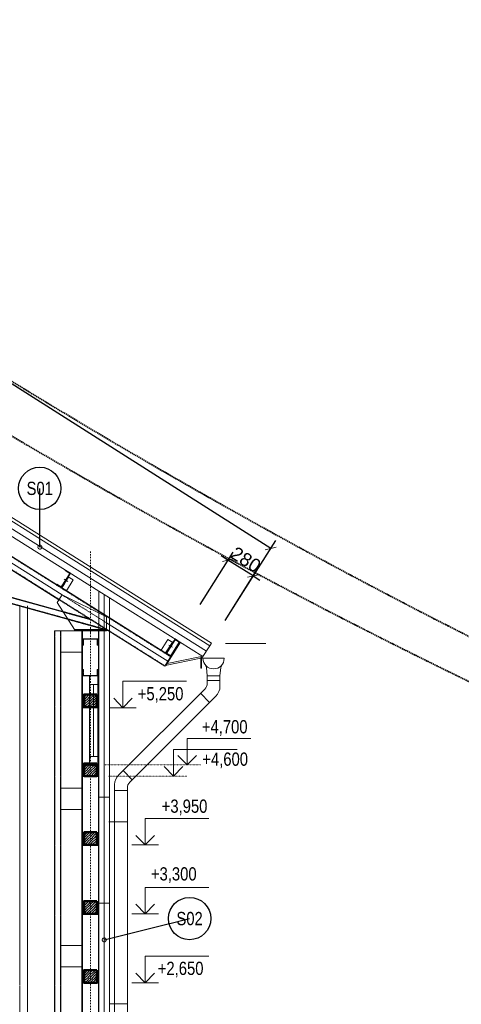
# Model space of a CAD drawing. Header units: millimetres. Extents: x -304119 to 197109, y 7818 to 249585.
# Tile 26 of 42: x -158222 to -154056, y 132531 to 141820. Entities that reach past the tile are written whole.
import ezdxf
from ezdxf import colors
from ezdxf.entities.mleader import LeaderData, LeaderLine
from ezdxf.enums import TextEntityAlignment as Align
from ezdxf.math import Vec2, Vec3

# ---------------------------------------------------------------- set-up
doc = ezdxf.new("R2010")
doc.units = ezdxf.units.MM
doc.set_wipeout_variables(frame=1)
for name, pattern in [('ACAD_ISO10W100', [18, 12, -3, 0, -3]), ('BOURANI', [8.89, 2.54, -6.35]), ('DASHDOT', [25.4, 12.7, -6.35, 0, -6.35]), ('Dashed', [19.05, 12.7, -6.35]), ('DOT', [6.35, 0, -6.35]), ('DXK_LINE_DOT2', [3.9198, 1.9599, -1.9599])]:
    doc.linetypes.add(name, pattern=pattern)
doc.layers.get('Defpoints').update_dxf_attribs({"color": 252, "lineweight": 5})
for name, color, linetype, lineweight in [('CAVNEJSI_POHLED', 252, 'Continuous', 5), ('CKBOURANI', 252, 'BOURANI', 5), ('CKBUBLINY', 252, 'Continuous', 5), ('CKBUBLINY_POPIS', 252, 'Continuous', 5), ('CKIZOLACE', 252, 'Continuous', 5), ('CKKOTY', 252, 'Continuous', 5), ('CKKOTY_VYS', 252, 'Continuous', 5), ('CKKROV', 252, 'Continuous', 5), ('CKOKNA', 252, 'Continuous', 5), ('CKSTENY_OSY', 252, 'DASHDOT', 5), ('CKSTENY_PODROVINOU', 252, 'Continuous', 5), ('CKSTENY_REZ', 252, 'Continuous', 5), ('CSPROFILY_REZY', 252, 'Continuous', 5), ('EL_BleskUz - bleskozvod', 3, 'ACAD_ISO10W100', 35)]:
    doc.layers.add(name, color=color, linetype=linetype, lineweight=lineweight)
doc.layers.add('CKNETISK', color=252, linetype='Continuous', lineweight=5, plot=False)
doc.styles.get("Standard").update_dxf_attribs({"font": 'arial.ttf'})
doc.linetypes.add('IZOLACE_TEPELNA_OS', pattern='A,0.001,[220,CADKON.SHX,S=0.05,R=0,X=0,Y=0],-1,[220,CADKON.SHX,S=0.05,R=180,X=1,Y=0],-1', length=2.001)
doc.dimstyles.new('CADKON', dxfattribs={"dimscale": 50, "dimtxt": 2.5, "dimasz": 2.5, "dimexe": 1.8, "dimexo": 5, "dimgap": 0.6, "dimtad": 1, "dimrnd": 1, "dimtxsty": 'Standard', "dimblk1": 'OBLIQUE', "dimblk2": 'OBLIQUE', "dimsah": 1, "dimcen": 2.5, "dimadec": 1, "dimazin": 2, "dimtfac": 1, "dimtdec": 4, "dimtix": 1, "dimtmove": 2, "dimatfit": 3, "dimldrblk": 'OPEN30', "dimfxl": 5, "dimfxlon": 1, "dimtfill": 1, "dimtolj": 1, "dimarcsym": 0})

# ---------------------------------------------------------------- blocks, each defined once
blk = doc.blocks.new('*U19')
h = blk.add_hatch()
h.set_pattern_fill('DREVO-PRIC_REZ', color=256, scale=10, style=0)
h.set_pattern_definition([(49, (45, 45), (-11.8525, 11.8525), [20, -220.293]), (45, (58.121, 60.094), (-11.8525, 11.8525), [20, -59.9026]), (41, (72.263, 74.236), (-11.8525, 11.8525), [20, -220.293]), (45, (87.358, 87.358), (-11.8525, 11.8525), [20, -59.9026]), (49, (101.5, 101.5), (-11.8525, 11.8525), [20, -220.293]), (41, (128.763, 130.736), (-11.8525, 11.8525), [20, -220.293]), (49, (158, 158), (-11.8525, 11.8525), [20, -220.293]), (41, (185.263, 187.236), (-11.8525, 11.8525), [20, -220.293])])
h.paths.add_polyline_path([(0, 0), (120, 0), (120, 120), (0, 120)])
at = {"color": 0, "linetype": 'ByBlock', "lineweight": -2}
blk.add_lwpolyline([(0, 0), (120, 0), (120, 120), (0, 120)], close=True, dxfattribs=at)
at = {"lineweight": 50}
blk.add_lwpolyline([(120, 120), (0, 120), (0, 0), (120, 0)], close=True, dxfattribs=at)
blk = doc.blocks.new('*U23')
at = {"color": 0, "linetype": 'ByBlock', "lineweight": -2}
for p, q in [((-100, 100), (100, 100)), ((-67.9, 11.9), (-89.6, 55.5)), ((-67.9, 11.9), (-60, -64.9)), ((67.9, 11.9), (60, -64.9)), ((67.9, 11.9), (89.6, 55.5)), ((60, -64.9), (-60, -64.9)), ((-60, -64.9), (-60, -134.3)), ((60, -64.9), (60, -164.8)), ((60, -108.3), (-60, -108.3)), ((-83.4, -190.8), (-892.8, -1000.2)), ((21.8, -257.2), (-790, -1068.9)), ((-123.4, -230.8), (-37.7, -316.6)), ((-852.8, -960.2), (-767, -1045.9)), ((-933.4, -1091.5), (-933.4, -5460.4)), ((-933.4, -1148.9), (-813.4, -1148.9)), ((-813.4, -1125.4), (-813.4, -5460.4)), ((-933.4, -5611.3), (-933.4, -5460.4)), ((-813.4, -5460.4), (-813.4, -5611.3))]:
    blk.add_line(p, q, dxfattribs=at)
for centre, radius, start, end in [((0, 100), 100, 180, 0), ((-140, -134.3), 80, 315, 0), ((-70.6, -164.8), 130.6, 315, 0), ((-802.8, -1094.9), 130.6, 133.53281, 178.53281), ((-733.4, -1125.4), 80, 135, 180)]:
    blk.add_arc(centre, radius, start, end, dxfattribs=at)
blk = doc.blocks.new('CK2D_HEIGHTDIM_E7E90077-A346-4FA0-BE6B-16243E22FE2E')
at = {"color": 0, "linetype": 'ByBlock', "lineweight": -2, "transparency": 16777216}
blk.add_lwpolyline([(-1.75, 1.8), (0, 0), (1.75, 1.8), (0, 0), (0, 5), (12, 5)], dxfattribs=at)
at = {"color": 0, "linetype": 'ByBlock', "lineweight": -2, "transparency": 16777216, "width": 0.8}
blk.add_attdef('VÝŠKA', text='', height=2.5, dxfattribs=at).set_placement((1.25, 5.8), align=Align.BOTTOM_LEFT)
at = {"color": 0, "linetype": 'ByBlock', "lineweight": -2, "transparency": 16777216, "width": 0.8, "flags": 8}
blk.add_attdef('OZNAČENIE', text='', height=2.5, dxfattribs=at).set_placement((1.25, 4.2), align=Align.TOP_LEFT)
at = {"layer": 'CKNETISK', "width": 0.8, "flags": 8}
blk.add_attdef('ZAOKRÚHĽOVANIE', text='', height=2.5, dxfattribs=at).set_placement((13.25, 5.8), align=Align.BOTTOM_LEFT)
blk = doc.blocks.new('_OBLIQUE')
at = {"color": 0, "linetype": 'ByBlock'}
blk.add_line((-0.5, -0.5), (0.5, 0.5), dxfattribs=at)
blk = doc.blocks.new('*D45')
at = {"layer": 'CKKOTY', "color": 0, "lineweight": -2, "transparency": 16777216}
for p, q in [((-162587.3, 140275.4), (-162162.1, 140944.9)), ((-155853.9, 136831.9), (-162210.3, 140868.9)), ((-156230.8, 136238.4), (-155805.6, 136907.9))]:
    blk.add_line(p, q, dxfattribs=at)
at = {"layer": 'Defpoints', "color": 0, "transparency": 16777216}
for p in [(-162210.3, 140868.9), (-162801.7, 139937.8), (-156445.3, 135900.7)]:
    blk.add_point(p, dxfattribs=at)
at = {"layer": 'CKKOTY', "color": 0, "lineweight": -2, "transparency": 16777216, "xscale": 75, "yscale": 75, "zscale": 75}
for p, rotation in [((-162210.3, 140868.9), 147.580089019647), ((-155853.9, 136831.9), 327.580089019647)]:
    blk.add_blockref('_OBLIQUE', p, dxfattribs=dict(at, rotation=rotation))
at = {"layer": 'CKKOTY', "color": 0, "lineweight": 5, "transparency": 16777216, "insert": (-158981.8, 138929.6), "char_height": 125, "attachment_point": 5, "rotation": 327.58009}
blk.add_mtext('\\A1;7530', dxfattribs=at)
blk = doc.blocks.new('_Dot')
at = {"color": 0, "lineweight": -2}
blk.add_line((-0.5, 0), (-1, 0), dxfattribs=at)
at = {"color": 0, "const_width": 0.5}
blk.add_lwpolyline([(-0.25, 0, 1), (0.25, 0, 1)], format="xyb", close=True, dxfattribs=at)
blk = doc.blocks.new('CK_BUBBLE_1_0_0_W_638F085E-B139-4290-94B1-B52A7F8E6AF8')
at = {"color": 0, "linetype": 'DOT', "transparency": 16777216}
blk.add_wipeout([(1, 0), (1, 0.031), (0.998, 0.062), (0.996, 0.092), (0.992, 0.123), (0.988, 0.153), (0.983, 0.184), (0.977, 0.214), (0.97, 0.244), (0.962, 0.274), (0.953, 0.303), (0.943, 0.332), (0.932, 0.361), (0.921, 0.39), (0.908, 0.418), (0.895, 0.446), (0.881, 0.473), (0.866, 0.5), (0.85, 0.526), (0.834, 0.552), (0.816, 0.578), (0.798, 0.603), (0.779, 0.627), (0.759, 0.651), (0.739, 0.674), (0.718, 0.696), (0.696, 0.718), (0.674, 0.739), (0.651, 0.759), (0.627, 0.779), (0.603, 0.798), (0.578, 0.816), (0.552, 0.834), (0.526, 0.85), (0.5, 0.866), (0.473, 0.881), (0.446, 0.895), (0.418, 0.908), (0.39, 0.921), (0.361, 0.932), (0.332, 0.943), (0.303, 0.953), (0.274, 0.962), (0.244, 0.97), (0.214, 0.977), (0.184, 0.983), (0.153, 0.988), (0.123, 0.992), (0.092, 0.996), (0.062, 0.998), (0.031, 1), (0, 1), (-0.031, 1), (-0.062, 0.998), (-0.092, 0.996), (-0.123, 0.992), (-0.153, 0.988), (-0.184, 0.983), (-0.214, 0.977), (-0.244, 0.97), (-0.274, 0.962), (-0.303, 0.953), (-0.332, 0.943), (-0.361, 0.932), (-0.39, 0.921), (-0.418, 0.908), (-0.446, 0.895), (-0.473, 0.881), (-0.5, 0.866), (-0.526, 0.85), (-0.552, 0.834), (-0.578, 0.816), (-0.603, 0.798), (-0.627, 0.779), (-0.651, 0.759), (-0.674, 0.739), (-0.696, 0.718), (-0.718, 0.696), (-0.739, 0.674), (-0.759, 0.651), (-0.779, 0.627), (-0.798, 0.603), (-0.816, 0.578), (-0.834, 0.552), (-0.85, 0.526), (-0.866, 0.5), (-0.881, 0.473), (-0.895, 0.446), (-0.908, 0.418), (-0.921, 0.39), (-0.932, 0.361), (-0.943, 0.332), (-0.953, 0.303), (-0.962, 0.274), (-0.97, 0.244), (-0.977, 0.214), (-0.983, 0.184), (-0.988, 0.153), (-0.992, 0.123), (-0.996, 0.092), (-0.998, 0.062), (-1, 0.031), (-1, 0), (-1, -0.031), (-0.998, -0.062), (-0.996, -0.092), (-0.992, -0.123), (-0.988, -0.153), (-0.983, -0.184), (-0.977, -0.214), (-0.97, -0.244), (-0.962, -0.274), (-0.953, -0.303), (-0.943, -0.332), (-0.932, -0.361), (-0.921, -0.39), (-0.908, -0.418), (-0.895, -0.446), (-0.881, -0.473), (-0.866, -0.5), (-0.85, -0.526), (-0.834, -0.552), (-0.816, -0.578), (-0.798, -0.603), (-0.779, -0.627), (-0.759, -0.651), (-0.739, -0.674), (-0.718, -0.696), (-0.696, -0.718), (-0.674, -0.739), (-0.651, -0.759), (-0.627, -0.779), (-0.603, -0.798), (-0.578, -0.816), (-0.552, -0.834), (-0.526, -0.85), (-0.5, -0.866), (-0.473, -0.881), (-0.446, -0.895), (-0.418, -0.908), (-0.39, -0.921), (-0.361, -0.932), (-0.332, -0.943), (-0.303, -0.953), (-0.274, -0.962), (-0.244, -0.97), (-0.214, -0.977), (-0.184, -0.983), (-0.153, -0.988), (-0.123, -0.992), (-0.092, -0.996), (-0.062, -0.998), (-0.031, -1), (0, -1), (0.031, -1), (0.062, -0.998), (0.092, -0.996), (0.123, -0.992), (0.153, -0.988), (0.184, -0.983), (0.214, -0.977), (0.244, -0.97), (0.274, -0.962), (0.303, -0.953), (0.332, -0.943), (0.361, -0.932), (0.39, -0.921), (0.418, -0.908), (0.446, -0.895), (0.473, -0.881), (0.5, -0.866), (0.526, -0.85), (0.552, -0.834), (0.578, -0.816), (0.603, -0.798), (0.627, -0.779), (0.651, -0.759), (0.674, -0.739), (0.696, -0.718), (0.718, -0.696), (0.739, -0.674), (0.759, -0.651), (0.779, -0.627), (0.798, -0.603), (0.816, -0.578), (0.834, -0.552), (0.85, -0.526), (0.866, -0.5), (0.881, -0.473), (0.895, -0.446), (0.908, -0.418), (0.921, -0.39), (0.932, -0.361), (0.943, -0.332), (0.953, -0.303), (0.962, -0.274), (0.97, -0.244), (0.977, -0.214), (0.983, -0.184), (0.988, -0.153), (0.992, -0.123), (0.996, -0.092), (0.998, -0.062), (1, -0.031)], dxfattribs=at)
at = {"color": 0, "linetype": 'ByBlock', "lineweight": -2, "transparency": 16777216}
blk.add_circle((0, 0), 1, dxfattribs=at)
at = {"layer": 'CKBUBLINY_POPIS', "linetype": 'ByBlock', "lineweight": -2, "transparency": 16777216, "width": 0.8}
blk.add_attdef('NUM1', text='', height=0.625, dxfattribs=at).set_placement((0, 0), align=Align.MIDDLE_CENTER)
blk = doc.blocks.new('_DotSmall')
at = {"color": 0, "const_width": 0.5}
blk.add_lwpolyline([(-0.0625, 0, 1), (0.0625, 0, 1)], format="xyb", close=True, dxfattribs=at)
blk = doc.blocks.new('*D48')
at = {"layer": 'CKKOTY', "color": 0, "lineweight": -2, "transparency": 16777216}
for p, q in [((-156520.4, 136302.3), (-156209, 136797.6)), ((-156256.9, 136721.4), (-156320.4, 136761.4)), ((-156283.5, 136153.4), (-155972.1, 136648.7)), ((-156020, 136572.5), (-156256.9, 136721.4)), ((-156020, 136572.5), (-155956.5, 136532.6))]:
    blk.add_line(p, q, dxfattribs=at)
at = {"layer": 'Defpoints', "color": 0, "transparency": 16777216}
for p in [(-156256.9, 136721.4), (-156733.2, 135963.6), (-156496.4, 135814.7)]:
    blk.add_point(p, dxfattribs=at)
at = {"layer": 'CKKOTY', "color": 0, "lineweight": -2, "transparency": 16777216, "xscale": 75, "yscale": 75, "zscale": 75}
for p, rotation in [((-156256.9, 136721.4), 327.8452580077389), ((-156020, 136572.5), 147.8452580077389)]:
    blk.add_blockref('_OBLIQUE', p, dxfattribs=dict(at, rotation=rotation))
at = {"layer": 'CKKOTY', "color": 0, "lineweight": 5, "transparency": 16777216, "insert": (-156088.5, 136726.4), "char_height": 125, "attachment_point": 5, "rotation": 327.84526}
blk.add_mtext('\\A1;280', dxfattribs=at)

msp = doc.modelspace()

# ---------------------------------------------------------------- linework, layer by layer
at = {"color": 252, "linetype": 'Continuous', "lineweight": 5}
for p, q in [((-157768.47525, 136519.92703), (-157802.3398, 136541.21534)), ((-157554.35009, 136085.62076), (-157554.35009, 136035.62076)), ((-156777.81411, 135944.41377), (-156839.018, 135847.05318)), ((-156815.61139, 135920.92727), (-156781.74684, 135899.63896))]:
    msp.add_line(p, q, dxfattribs=at)
at = {"color": 252, "linetype": 'DXK_LINE_DOT2', "lineweight": 5}
for p, q in [((-157568.26112, 136169.65601), (-157569.58995, 136164.83582)), ((-156756.52581, 135978.27832), (-156751.44612, 135975.08508)), ((-156836.59936, 135839.62686), (-156841.67904, 135842.82011))]:
    msp.add_line(p, q, dxfattribs=at)
at = {"layer": 'CAVNEJSI_POHLED', "color": 252, "lineweight": 5}
for p, q in [((-156492.69591, 135795.88975), (-156502.97736, 135808.00498)), ((-157206.08384, 134252.94854), (-157379.35009, 134252.94854)), ((-157206.08384, 132536.18376), (-157374.35009, 132536.18376))]:
    msp.add_line(p, q, dxfattribs=at)
at = {"layer": 'CKBOURANI', "color": 252, "lineweight": 5, "ltscale": 0.2}
for p, q in [((-156517.68073, 134789.62076), (-157424.35009, 134789.62076)), ((-156646.36074, 134684.62076), (-157382.92112, 134684.62076))]:
    msp.add_line(p, q, dxfattribs=at)
at = {"layer": 'CKBUBLINY', "color": 252, "linetype": 'Dashed', "lineweight": 5, "ltscale": 0.4}
for p, q in [((-157564.35009, 134869.62076), (-157564.35009, 135549.62076)), ((-157524.35009, 135549.62076), (-157524.35009, 134869.62076)), ((-157484.35009, 134869.62076), (-157484.35009, 135549.62076))]:
    msp.add_line(p, q, dxfattribs=at)
msp.add_lwpolyline([(-157564.35009, 135629.62076), (-157484.35009, 135629.62076), (-157484.35009, 135549.62076), (-157564.35009, 135549.62076)], close=True, dxfattribs=at)
at = {"layer": 'CKIZOLACE', "color": 252, "linetype": 'IZOLACE_TEPELNA_OS', "lineweight": 5, "ltscale": 1.75}
msp.add_line((-162849.35009, 139879.28716), (-156461.0449, 135863.40043), dxfattribs=at)
at = {"layer": 'CKIZOLACE', "color": 252, "linetype": 'IZOLACE_TEPELNA_OS', "lineweight": 5, "ltscale": 1.515152}
msp.add_line((-157424.35009, 130484.62076), (-157424.35009, 136398.09338), dxfattribs=at)
at = {"layer": 'CKKOTY_VYS', "color": 252, "lineweight": 5}
for p, q in [((-155898.37632, 135936.66755), (-156278.83248, 135936.66755)), ((-157122.41375, 135329.65582), (-157372.41375, 135329.65582)), ((-156913.52324, 134034.62076), (-157163.52324, 134034.62076)), ((-156913.52324, 133384.62076), (-157163.52324, 133384.62076)), ((-156913.52324, 132734.62076), (-157163.52324, 132734.62076))]:
    msp.add_line(p, q, dxfattribs=at)
at = {"layer": 'CKOKNA', "color": 252, "lineweight": 5}
msp.add_lwpolyline([(-157564.35009, 134869.62076), (-157484.35009, 134869.62076), (-157484.35009, 134789.62076), (-157564.35009, 134789.62076)], close=True, dxfattribs=at)
at = {"layer": 'CKSTENY_OSY', "color": 252, "lineweight": 5}
msp.add_line((-157554.35009, 136802.36629), (-157554.35009, 127324.5862), dxfattribs=at)
at = {"layer": 'CKSTENY_PODROVINOU', "color": 252, "lineweight": 5}
for p, q in [((-157474.35009, 136429.52493), (-157374.35009, 136366.66183)), ((-157474.35009, 134484.62076), (-157374.35009, 134484.62076)), ((-157474.35009, 133484.62076), (-157374.35009, 133484.62076))]:
    msp.add_line(p, q, dxfattribs=at)
at = {"layer": 'CKSTENY_REZ', "color": 252, "lineweight": 5}
for p, q in [((-162849.35009, 139950.15773), (-156429.11244, 135914.19726)), ((-162849.35009, 139808.4166), (-157474.35009, 136429.52493)), ((-157474.35009, 132084.62076), (-157474.35009, 136429.52493)), ((-157374.35009, 130484.62076), (-157374.35009, 136366.66183)), ((-157374.35009, 136366.66183), (-156492.97736, 135812.6036)), ((-156429.11244, 135914.19726), (-156492.97736, 135812.6036))]:
    msp.add_line(p, q, dxfattribs=at)
at = {"layer": 'CSPROFILY_REZY', "color": 252, "lineweight": 5}
for p, q in [((-162849.35009, 139985.59301), (-156413.14621, 135939.59567)), ((-157822.28909, 136394.32261), (-162841.35009, 139549.58722)), ((-157851.56139, 136347.7594), (-162841.35009, 139484.62179)), ((-157874.53557, 136492.13312), (-158860.82941, 137112.17301)), ((-157809.15704, 136230.87997), (-160079.92692, 136856.8886)), ((-157809.16182, 136230.88746), (-160079.92691, 136856.88862)), ((-157813.1727, 136237.17353), (-160077.88887, 136861.51327)), ((-160102.34542, 136806.01723), (-157764.98968, 136161.65845)), ((-157749.72502, 136596.72826), (-157829.55617, 136469.73619)), ((-157827.98414, 136462.84208), (-157742.83091, 136598.30029)), ((-157789.39467, 136627.57172), (-157792.05571, 136623.33865)), ((-157792.05571, 136623.33865), (-157749.72502, 136596.72826)), ((-157742.83091, 136598.30029), (-157789.39467, 136627.57172)), ((-157717.55546, 136535.16432), (-157764.11922, 136564.43574)), ((-157871.88686, 136496.34657), (-157874.5479, 136492.11351)), ((-157874.5479, 136492.11351), (-157827.98414, 136462.84208)), ((-157829.55617, 136469.73619), (-157871.88686, 136496.34657)), ((-157781.42038, 136433.57066), (-157827.98414, 136462.84208)), ((-156841.6785, 135842.82096), (-157827.97234, 136462.86085)), ((-157768.47525, 136519.92703), (-157802.3398, 136541.21534)), ((-157781.42038, 136433.57066), (-157717.55546, 136535.16432)), ((-157822.28877, 136394.32312), (-157867.52777, 136322.36179)), ((-157404.3516, 136186.61851), (-157822.28877, 136394.32312)), ((-158149.35009, 130084.62076), (-158149.35009, 136290.10076)), ((-157704.35009, 136066.62076), (-157867.52777, 136322.36179)), ((-157404.3516, 136066.61851), (-157404.3516, 136186.61851)), ((-157554.35009, 136085.62076), (-157554.35009, 136035.62076)), ((-156824.38757, 135766.98548), (-157404.3516, 136131.58355)), ((-157894.65009, 136054.62076), (-157894.65009, 130684.62076)), ((-157834.35009, 136054.62076), (-157894.65009, 136054.62076)), ((-157834.35009, 136054.62076), (-157834.35009, 135854.62076)), ((-157834.35009, 136054.62076), (-157704.35009, 136054.62076)), ((-157404.35009, 136066.62076), (-157704.35009, 136066.62076)), ((-157704.35009, 136066.62076), (-157704.35009, 136060.62076)), ((-157404.35009, 136060.62076), (-157704.35009, 136060.62076)), ((-157704.35009, 136060.62076), (-157704.35009, 136054.62076)), ((-157704.35009, 136060.62076), (-157404.35009, 136060.62076)), ((-157704.35009, 136054.62076), (-157404.35009, 136054.62076)), ((-157474.35009, 136054.62076), (-157634.35009, 136054.62076)), ((-157634.35009, 132084.62076), (-157634.35009, 136054.62076)), ((-156853.65984, 135720.42225), (-157404.35221, 136066.61851)), ((-157404.35221, 136066.61851), (-157391.94332, 136058.81758)), ((-157404.35009, 136060.62076), (-157404.35009, 136066.62076)), ((-157391.94332, 136058.81758), (-157404.35009, 136062.23786)), ((-157404.35009, 136054.62076), (-157404.35009, 136060.62076)), ((-157624.35009, 135979.62076), (-157624.35009, 135919.62076)), ((-157484.35009, 135979.62076), (-157624.35009, 135979.62076)), ((-157624.35009, 135919.62076), (-157619.35009, 135919.62076)), ((-157619.35009, 135919.62076), (-157619.35009, 135974.62076)), ((-157619.35009, 135974.62076), (-157489.35009, 135974.62076)), ((-157489.35009, 135974.62076), (-157489.35009, 135919.62076)), ((-157489.35009, 135919.62076), (-157484.35009, 135919.62076)), ((-157484.35009, 135919.62076), (-157484.35009, 135979.62076)), ((-156888.2428, 135872.09153), (-156824.37787, 135973.68519)), ((-156724.76143, 135925.46466), (-156849.37984, 135727.23531)), ((-156705.72842, 135946.34574), (-156842.59288, 135728.63672)), ((-156759.18684, 135974.04525), (-156839.018, 135847.05318)), ((-156754.10716, 135970.85201), (-156833.93832, 135843.85993)), ((-156824.37787, 135973.68519), (-156777.81411, 135944.41377)), ((-156815.61139, 135920.92727), (-156781.74684, 135899.63896)), ((-156716.85615, 135947.43487), (-156796.68731, 135820.44279)), ((-156795.11528, 135813.54869), (-156709.96205, 135949.0069)), ((-156756.52581, 135978.27832), (-156759.18684, 135974.04525)), ((-156756.52581, 135978.27832), (-156759.18684, 135974.04525)), ((-156759.18684, 135974.04525), (-156716.85615, 135947.43487)), ((-156709.96205, 135949.0069), (-156756.52581, 135978.27832)), ((-156429.11244, 135914.19726), (-156413.14621, 135939.59567)), ((-157834.35009, 135854.62076), (-157834.35009, 130684.62076)), ((-157834.35009, 135854.62076), (-157634.35009, 135854.62076)), ((-156841.67904, 135842.82011), (-156888.2428, 135872.09153)), ((-156839.018, 135847.05318), (-156841.67904, 135842.82011)), ((-156839.018, 135847.05318), (-156841.67904, 135842.82011)), ((-156841.67904, 135842.82011), (-156795.11528, 135813.54869)), ((-156796.68731, 135820.44279), (-156839.018, 135847.05318)), ((-156831.52774, 135746.23794), (-156507.77849, 135813.08729)), ((-156795.1153, 135813.54871), (-156824.38757, 135766.98548)), ((-156512.77849, 135812.05487), (-156512.77849, 135701.8073)), ((-156507.77849, 135813.08729), (-156507.77849, 135701.8073)), ((-156824.38757, 135766.98548), (-156853.65984, 135720.42225)), ((-156849.37984, 135727.23531), (-156512.77849, 135796.73843)), ((-156512.77849, 135701.8073), (-156507.77849, 135701.8073)), ((-157619.35009, 135389.62076), (-157624.35009, 135389.62076)), ((-157624.35009, 135389.62076), (-157624.35009, 135329.62076)), ((-157619.35009, 135334.62076), (-157619.35009, 135389.62076)), ((-157484.35009, 135389.62076), (-157489.35009, 135389.62076)), ((-157489.35009, 135389.62076), (-157489.35009, 135334.62076)), ((-157484.35009, 135329.62076), (-157484.35009, 135389.62076)), ((-157624.35009, 135329.62076), (-157484.35009, 135329.62076)), ((-157614.35009, 135334.62076), (-157619.35009, 135334.62076)), ((-157614.35009, 135334.62076), (-157494.35009, 135334.62076)), ((-157489.35009, 135334.62076), (-157494.35009, 135334.62076)), ((-157619.35009, 134739.62076), (-157624.35009, 134739.62076)), ((-157624.35009, 134739.62076), (-157624.35009, 134679.62076)), ((-157624.35009, 134739.62076), (-157619.35009, 134739.62076)), ((-157619.35009, 134684.62076), (-157619.35009, 134739.62076)), ((-157484.35009, 134739.62076), (-157489.35009, 134739.62076)), ((-157489.35009, 134739.62076), (-157489.35009, 134684.62076)), ((-157489.35009, 134739.62076), (-157484.35009, 134739.62076)), ((-157484.35009, 134679.62076), (-157484.35009, 134739.62076)), ((-157624.35009, 134679.62076), (-157484.35009, 134679.62076)), ((-157614.35009, 134684.62076), (-157619.35009, 134684.62076)), ((-157614.35009, 134684.62076), (-157494.35009, 134684.62076)), ((-157489.35009, 134684.62076), (-157494.35009, 134684.62076)), ((-157834.35009, 134569.62076), (-157634.35009, 134569.62076)), ((-157834.35009, 134369.62076), (-157634.35009, 134369.62076)), ((-157619.35009, 134089.62076), (-157624.35009, 134089.62076)), ((-157624.35009, 134089.62076), (-157624.35009, 134029.62076)), ((-157619.35009, 134034.62076), (-157619.35009, 134089.62076)), ((-157484.35009, 134089.62076), (-157489.35009, 134089.62076)), ((-157489.35009, 134089.62076), (-157489.35009, 134034.62076)), ((-157484.35009, 134029.62076), (-157484.35009, 134089.62076)), ((-157624.35009, 134029.62076), (-157484.35009, 134029.62076)), ((-157614.35009, 134034.62076), (-157619.35009, 134034.62076)), ((-157614.35009, 134034.62076), (-157494.35009, 134034.62076)), ((-157489.35009, 134034.62076), (-157494.35009, 134034.62076)), ((-157619.35009, 133439.62076), (-157624.35009, 133439.62076)), ((-157624.35009, 133439.62076), (-157624.35009, 133379.62076)), ((-157619.35009, 133384.62076), (-157619.35009, 133439.62076)), ((-157484.35009, 133439.62076), (-157489.35009, 133439.62076)), ((-157489.35009, 133439.62076), (-157489.35009, 133384.62076)), ((-157484.35009, 133379.62076), (-157484.35009, 133439.62076)), ((-157624.35009, 133379.62076), (-157484.35009, 133379.62076)), ((-157614.35009, 133384.62076), (-157619.35009, 133384.62076)), ((-157614.35009, 133384.62076), (-157494.35009, 133384.62076)), ((-157489.35009, 133384.62076), (-157494.35009, 133384.62076)), ((-157834.35009, 133084.62076), (-157634.35009, 133084.62076)), ((-157834.35009, 132884.62076), (-157634.35009, 132884.62076)), ((-157619.35009, 132789.62076), (-157624.35009, 132789.62076)), ((-157624.35009, 132789.62076), (-157624.35009, 132729.62076)), ((-157619.35009, 132734.62076), (-157619.35009, 132789.62076)), ((-157484.35009, 132789.62076), (-157489.35009, 132789.62076)), ((-157489.35009, 132789.62076), (-157489.35009, 132734.62076)), ((-157484.35009, 132729.62076), (-157484.35009, 132789.62076)), ((-157624.35009, 132729.62076), (-157484.35009, 132729.62076)), ((-157614.35009, 132734.62076), (-157619.35009, 132734.62076)), ((-157614.35009, 132734.62076), (-157494.35009, 132734.62076)), ((-157489.35009, 132734.62076), (-157494.35009, 132734.62076))]:
    msp.add_line(p, q, dxfattribs=at)
at = {"layer": 'CSPROFILY_REZY', "color": 252, "linetype": 'Dashed', "lineweight": 5, "ltscale": 0.5}
for p, q in [((-156797.77641, 135809.31569), (-162841.35009, 139608.6467)), ((-156850.99872, 135724.65527), (-162841.35009, 139490.52774)), ((-157406.63693, 136068.05481), (-160100.30738, 136810.6419)), ((-157404.3516, 136131.58355), (-157822.28909, 136394.32261)), ((-158218.85009, 130084.62076), (-158218.85009, 136290.10076)), ((-157404.35221, 136066.61851), (-157851.56139, 136347.7594)), ((-157568.26112, 136169.65601), (-157813.1727, 136237.17353)), ((-157553.573, 136160.42711), (-157809.16182, 136230.88746)), ((-157569.58995, 136164.83582), (-157809.15704, 136230.87997)), ((-157404.35009, 136062.23786), (-157764.98968, 136161.65845)), ((-157891.45009, 129884.62076), (-157891.45009, 136054.62076)), ((-157837.55009, 129884.62076), (-157837.55009, 136054.62076)), ((-157629.35009, 136054.62076), (-157629.35009, 129894.62076)), ((-157479.35009, 136054.62076), (-157479.35009, 129894.62076)), ((-157619.35009, 135689.62076), (-157624.35009, 135689.62076)), ((-157624.35009, 135689.62076), (-157624.35009, 135629.62076)), ((-157619.35009, 135634.62076), (-157619.35009, 135689.62076)), ((-157484.35009, 135689.62076), (-157489.35009, 135689.62076)), ((-157489.35009, 135689.62076), (-157489.35009, 135634.62076)), ((-157484.35009, 135629.62076), (-157484.35009, 135689.62076))]:
    msp.add_line(p, q, dxfattribs=at)
at = {"layer": 'CSPROFILY_REZY', "color": 252, "linetype": 'Dashed', "lineweight": 5, "ltscale": 0.3}
for p, q in [((-157823.75107, 136460.18104), (-157759.88615, 136561.7747)), ((-156782.04718, 135947.07481), (-156845.91211, 135845.48115)), ((-156751.44612, 135975.08508), (-156754.10716, 135970.85201)), ((-156833.93832, 135843.85993), (-156836.59936, 135839.62686)), ((-157624.35009, 135629.62076), (-157484.35009, 135629.62076)), ((-157489.35009, 135634.62076), (-157619.35009, 135634.62076))]:
    msp.add_line(p, q, dxfattribs=at)
at = {"layer": 'CSPROFILY_REZY', "color": 252, "linetype": 'Dashed', "lineweight": 5, "ltscale": 0.2}
for p, q in [((-157624.35009, 134729.62076), (-157624.35009, 134789.62076)), ((-157624.35009, 134789.62076), (-157484.35009, 134789.62076)), ((-157489.35009, 134784.62076), (-157619.35009, 134784.62076)), ((-157619.35009, 134784.62076), (-157619.35009, 134729.62076)), ((-157489.35009, 134729.62076), (-157489.35009, 134784.62076)), ((-157484.35009, 134729.62076), (-157484.35009, 134789.62076)), ((-157619.35009, 134729.62076), (-157624.35009, 134729.62076)), ((-157484.35009, 134729.62076), (-157489.35009, 134729.62076))]:
    msp.add_line(p, q, dxfattribs=at)
at = {"layer": 'CSPROFILY_REZY', "color": 252, "lineweight": 5}
msp.add_lwpolyline([(-156570.42604, 135855.85649, 2, 2, 0), (-156502.97736, 135813.45616, 2, 2, 0), (-156502.97736, 135701.34828, 2, 2, 0)], format="xyseb", dxfattribs=at)
at = {"layer": 'EL_BleskUz - bleskozvod'}
for centre in [(-127816.16352, 189584.62076), (-126958.16352, 189584.62076), (-139221.74359, 120040.2191), (-121725.07775, 120040.2191), (-198907.15901, 109281.42397)]:
    msp.add_circle(centre, 60000, dxfattribs=at)

# ---------------------------------------------------------------- block references
at = {"layer": 'CAVNEJSI_POHLED', "color": 252, "lineweight": 5}
msp.add_blockref('*U23', (-156392.69591, 135695.88975), dxfattribs=at)
at = {"layer": 'CKKOTY_VYS', "color": 252, "lineweight": 5}
ref = msp.add_blockref('CK2D_HEIGHTDIM_E7E90077-A346-4FA0-BE6B-16243E22FE2E', (-157247.41375, 135329.65582), dxfattribs=dict(at, xscale=50, yscale=50, zscale=50))
ref.add_attrib('VÝŠKA_001', '+5,250', (-157108.16437, 135398.92687), dxfattribs={"layer": '0', "color": 0, "linetype": 'ByBlock', "lineweight": -2, "transparency": 16777216, "height": 125, "width": 0.8})
ref = msp.add_blockref('CK2D_HEIGHTDIM_E7E90077-A346-4FA0-BE6B-16243E22FE2E', (-156642.68073, 134789.62076), dxfattribs=dict(at, xscale=50, yscale=50, zscale=50))
ref.add_attrib('VÝŠKA_001', '+4,700', (-156503.39409, 135087.27922), dxfattribs={"layer": '0', "color": 0, "linetype": 'ByBlock', "lineweight": -2, "transparency": 16777216, "height": 125, "width": 0.8})
ref = msp.add_blockref('CK2D_HEIGHTDIM_E7E90077-A346-4FA0-BE6B-16243E22FE2E', (-156771.36074, 134684.62076), dxfattribs=dict(at, xscale=50, yscale=50, zscale=50))
ref.add_attrib('VÝŠKA_001', '+4,600', (-156499.04482, 134781.86212), dxfattribs={"layer": '0', "color": 0, "linetype": 'ByBlock', "lineweight": -2, "transparency": 16777216, "height": 125, "width": 0.8})
ref = msp.add_blockref('CK2D_HEIGHTDIM_E7E90077-A346-4FA0-BE6B-16243E22FE2E', (-157038.52324, 134034.62076), dxfattribs=dict(at, xscale=50, yscale=50, zscale=50))
ref.add_attrib('VÝŠKA_001', '+3,950', (-156882.04953, 134338.17933), dxfattribs={"layer": '0', "color": 0, "linetype": 'ByBlock', "lineweight": -2, "transparency": 16777216, "height": 125, "width": 0.8})
ref = msp.add_blockref('CK2D_HEIGHTDIM_E7E90077-A346-4FA0-BE6B-16243E22FE2E', (-157038.52324, 133384.62076), dxfattribs=dict(at, xscale=50, yscale=50, zscale=50))
ref.add_attrib('VÝŠKA_001', '+3,300', (-156983.7995, 133699.34791), dxfattribs={"layer": '0', "color": 0, "linetype": 'ByBlock', "lineweight": -2, "transparency": 16777216, "height": 125, "width": 0.8})
ref = msp.add_blockref('CK2D_HEIGHTDIM_E7E90077-A346-4FA0-BE6B-16243E22FE2E', (-157038.52324, 132734.62076), dxfattribs=dict(at, xscale=50, yscale=50, zscale=50))
ref.add_attrib('VÝŠKA_001', '+2,650', (-156919.16217, 132808.11808), dxfattribs={"layer": '0', "color": 0, "linetype": 'ByBlock', "lineweight": -2, "transparency": 16777216, "height": 125, "width": 0.8})
at = {"layer": 'CKKROV', "color": 252, "lineweight": 5}
for p in [(-157614.35009, 135334.62076), (-157614.35009, 134684.62076), (-157614.35009, 134034.62076), (-157614.35009, 133384.62076), (-157614.35009, 132734.62076)]:
    msp.add_blockref('*U19', p, dxfattribs=at)

# ---------------------------------------------------------------- dimensions: what is measured, and where the dimension line sits
at = {"layer": 'CKKOTY', "color": 252, "lineweight": 5}
for p1, p2, distance, picture, middle in [((-156445.28527, 135900.74048), (-162801.73565, 139937.76581), -1103.08651, '*D45', (-158981.80101, 138929.64917)), ((-156496.36382, 135814.73243), (-156733.24393, 135963.64261), -895.09972, '*D48', (-156088.49232, 136726.42199))]:
    dim = msp.add_aligned_dim(p1=p1, p2=p2, distance=distance, dimstyle='CADKON', override={"dimtxt": 2.5, "dimasz": 1.5, "dimexo": 8, "dimldrblk": 'Dot', "dimfxl": 1, "dimfxlon": 0, "dimtfill": 0}, dxfattribs=at)
    dim.commit()
    dim.dimension.update_dxf_attribs({"geometry": picture, "text_midpoint": middle})

# ---------------------------------------------------------------- leaders
at = {"layer": 'CKBUBLINY', "color": 252, "lineweight": 5}
ml = msp.add_multileader_block('Standard', dxfattribs=at)
ml.set_content('CK_BUBBLE_1_0_0_W_638F085E-B139-4290-94B1-B52A7F8E6AF8', color=252, scale=200)
ml.set_attribute('NUM1', 'S01', width=0.8)
ml.set_leader_properties(color=256)
ml.set_arrow_properties(name='DOTSMALL')
ml.build(insert=Vec2(0, 0))
ml.multileader.update_dxf_attribs({"has_dogleg": 0, "text_right_attachment_type": 6, "dogleg_length": 0, "arrow_head_size": 75, "scale": 50})
ctx = ml.context
ctx.base_point, ctx.scale, ctx.char_height, ctx.arrow_head_size, ctx.landing_gap_size, ctx.plane_origin = Vec3(-158032.62291, 137398.71592), 50, 9, 75, 4.5, Vec3(-157833.92706, 137907.92884)
ctx.right_attachment, ctx.attachment_type = 6, 1
notes = []
notes.append((ctx, [(0, (1, 1, 0), (-158032.62291, 137398.71592), (-1, 0), 0, [(0, [(-158030.72589, 136844.60992)], 0, [])])]))
ctx.block.insert = Vec3(-158032.62291, 137398.71592)
ml = msp.add_multileader_block('Standard', dxfattribs=at)
ml.set_content('CK_BUBBLE_1_0_0_W_638F085E-B139-4290-94B1-B52A7F8E6AF8', color=252, scale=200)
ml.set_attribute('NUM1', 'S02', width=0.8)
ml.set_leader_properties(color=256)
ml.set_arrow_properties(name='DOTSMALL')
ml.build(insert=Vec2(0, 0))
ml.multileader.update_dxf_attribs({"has_dogleg": 0, "text_right_attachment_type": 6, "dogleg_length": 0, "arrow_head_size": 75, "scale": 50})
ctx = ml.context
ctx.base_point, ctx.scale, ctx.char_height, ctx.arrow_head_size, ctx.landing_gap_size, ctx.plane_origin = Vec3(-156619.07285, 133340.36975), 50, 9, 75, 4.5, Vec3(-156098.86141, 134006.15369)
ctx.right_attachment, ctx.attachment_type = 6, 1
notes.append((ctx, [(0, (1, 1, 0), (-156619.07285, 133340.36975), (1, 0), 0, [(0, [(-157424.35009, 133139.05175)], 0, [])])]))
ctx.block.insert = Vec3(-156619.07285, 133340.36975)
for ctx, leaders in notes:
    for number, flags, end, landing, length, lines in leaders:
        leader = LeaderData()
        leader.index, (leader.has_last_leader_line, leader.has_dogleg_vector, leader.attachment_direction) = number, flags
        leader.last_leader_point, leader.dogleg_vector, leader.dogleg_length = Vec3(end), Vec3(landing), length
        for number, points, colour, breaks in lines:
            line = LeaderLine()
            line.index, line.vertices, line.color, line.breaks = number, Vec3.list(points), colors.encode_raw_color(colour), breaks
            leader.lines.append(line)
        ctx.leaders.append(leader)

doc.saveas('drawing.dxf')
